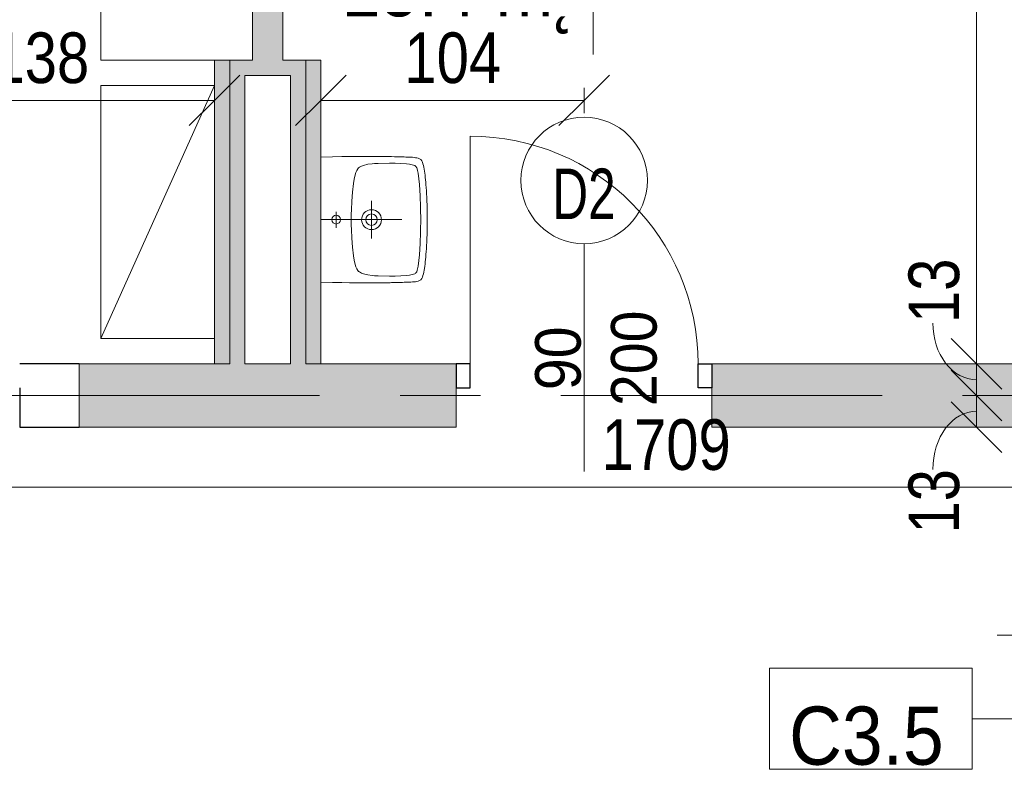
# Model space of a CAD drawing. Header units: centimetres. Extents: x -1737 to 22393, y -8842 to 3838.
# Tile 115 of 174: x 116 to 505, y 2906 to 3202. Entities that reach past the tile are written whole.
import ezdxf

# ---------------------------------------------------------------- set-up
doc = ezdxf.new("R2010")
doc.units = ezdxf.units.CM
doc.linetypes.add('Oś', pattern=[222.25, 127, -31.75, 31.75, -31.75])
for name, color, linetype, lineweight in [('A-ANNO-DIMS', 211, 'Continuous', 13), ('A-ANNO-DIMS-100', 211, 'Continuous', 13), ('A-ANNO-NOTE', 131, 'Continuous', 13), ('A-AREA-IDEN', 2, 'Continuous', 13), ('A-DETL-GENF', 92, 'Continuous', 9), ('A-DETL-MEDM', 33, 'Continuous', 13), ('A-DOOR', 31, 'Continuous', 13), ('A-DOOR-IDEN', 31, 'Continuous', 13), ('A-WALL', 113, 'Continuous', 13), ('A-WALL-IDEN', 211, 'Continuous', 13), ('A-WALL-PATT', 111, 'Continuous', 13), ('I-FURN', 30, 'Continuous', 9), ('P-SANR-FIXT', 6, 'Continuous', 9), ('Q-SPCQ', 91, 'Continuous', 9), ('S-GRID', 1, 'Continuous', 13)]:
    doc.layers.add(name, color=color, linetype=linetype, lineweight=lineweight)
doc.styles.add('Arial', font='arial.ttf', dxfattribs={"width": 0.9, "height": 18})
doc.styles.add('Arial Narrow_2', font='ARIALN.TTF', dxfattribs={"height": 20})
doc.styles.add('Arial_1', font='arial.ttf', dxfattribs={"width": 0.7, "height": 20})
doc.styles.add('Arial_10', font='arial.ttf', dxfattribs={"width": 0.9, "height": 23})
doc.styles.add('Arial_7', font='arial.ttf', dxfattribs={"width": 0.85, "height": 23})
doc.dimstyles.new('Diagonal_1_100__0__wewnętrzne', dxfattribs={"dimscale": 30.48, "dimtxt": 20.468619, "dimasz": 0.656168, "dimexe": 0.164042, "dimexo": 0.0625, "dimgap": 0.032808, "dimtad": 1, "dimdec": 0, "dimdsep": 46, "dimtxsty": 'Arial Narrow_2', "dimblk1": 'OBLIQUE', "dimblk2": 'OBLIQUE', "dimsah": 1, "dimcen": 0.09, "dimazin": 0, "dimtfac": 1, "dimtdec": 4, "dimtix": 1, "dimtmove": 0, "dimatfit": 3, "dimfxl": 0, "dimtvp": 1, "dimtolj": 1, "dimtzin": 0, "dimarcsym": 0})
doc.dimstyles.new('Diagonal_1_100__0__wewnętrzne_1', dxfattribs={"dimscale": 30.48, "dimtxt": 20.468619, "dimasz": 0.656168, "dimexe": 0.164042, "dimexo": 0.0625, "dimgap": 0.032808, "dimtad": 1, "dimdec": 0, "dimdsep": 46, "dimtxsty": 'Arial Narrow_2', "dimblk1": 'OBLIQUE', "dimblk2": 'OBLIQUE', "dimsah": 1, "dimcen": 0.09, "dimazin": 0, "dimtfac": 1, "dimtdec": 4, "dimtix": 1, "dimtmove": 1, "dimatfit": 3, "dimfxl": 0, "dimtvp": 1, "dimtolj": 1, "dimtzin": 0, "dimarcsym": 0})
doc.dimstyles.new('Diagonal_1_100__0__wewnętrzne_2', dxfattribs={"dimscale": 30.48, "dimtxt": 20.468619, "dimasz": 0.656168, "dimexe": 0.164042, "dimexo": 0.0625, "dimgap": 0.032808, "dimtad": 1, "dimdec": 0, "dimdsep": 46, "dimtxsty": 'Arial Narrow_2', "dimblk1": 'OBLIQUE', "dimblk2": 'OBLIQUE', "dimsah": 1, "dimcen": 0.09, "dimazin": 0, "dimtfac": 1, "dimtdec": 4, "dimtix": 1, "dimtmove": 2, "dimatfit": 3, "dimfxl": 0, "dimtvp": 1, "dimtolj": 1, "dimtzin": 0, "dimarcsym": 0})

# ---------------------------------------------------------------- blocks, each defined once
blk = doc.blocks.new('Umywalka koło Nova Pro - Pro 50-2032496-3_piętro I __3_90 m_ - stan projektowany')
at = {"layer": 'P-SANR-FIXT'}
for p, q in [((-11.26, 42.47), (-10.8, 42.84)), ((-10.8, 42.84), (-11.26, 42.47)), ((-10.8, 42.84), (-10.24, 43.11)), ((-10.24, 43.11), (-10.8, 42.84)), ((-10.24, 43.11), (-9.61, 43.32)), ((-9.61, 43.32), (-10.24, 43.11)), ((-9.61, 43.32), (-8.94, 43.51)), ((-8.94, 43.51), (-9.61, 43.32)), ((-8.94, 43.51), (-8.25, 43.64)), ((-8.25, 43.64), (-8.94, 43.51)), ((-8.25, 43.64), (-7.5, 43.8)), ((-7.5, 43.8), (-8.25, 43.64)), ((-7.5, 43.8), (-6.73, 43.91)), ((-6.73, 43.91), (-7.5, 43.8)), ((-6.73, 43.91), (-5.93, 44.04)), ((-5.93, 44.04), (-6.73, 43.91)), ((-5.93, 44.04), (-5.1, 44.15)), ((-5.1, 44.15), (-5.93, 44.04)), ((-5.1, 44.15), (-4.2, 44.25)), ((-4.2, 44.25), (-5.1, 44.15)), ((-4.2, 44.25), (-3.27, 44.36)), ((-3.27, 44.36), (-4.2, 44.25)), ((-3.27, 44.36), (-2.28, 44.44)), ((-2.28, 44.44), (-3.27, 44.36)), ((-2.28, 44.44), (-1.24, 44.52)), ((-1.24, 44.52), (-2.28, 44.44)), ((-1.24, 44.52), (-0.15, 44.63)), ((-0.15, 44.63), (-1.24, 44.52)), ((-0.15, 44.63), (1.05, 44.71)), ((1.05, 44.71), (-0.15, 44.63)), ((1.05, 44.71), (2.3, 44.76)), ((2.3, 44.76), (1.05, 44.71)), ((2.3, 44.76), (3.66, 44.84)), ((3.66, 44.84), (2.3, 44.76)), ((3.66, 44.84), (5.12, 44.89)), ((5.12, 44.89), (3.66, 44.84)), ((5.12, 44.89), (6.72, 44.95)), ((6.72, 44.95), (5.12, 44.89)), ((6.72, 44.95), (8.45, 44.97)), ((8.45, 44.97), (6.72, 44.95)), ((8.45, 44.97), (10.4, 45)), ((10.4, 45), (8.45, 44.97)), ((10.4, 45), (14.63, 45)), ((14.63, 45), (10.4, 45)), ((14.63, 45), (16.55, 44.97)), ((16.55, 44.97), (14.63, 45)), ((16.55, 44.97), (18.31, 44.95)), ((18.31, 44.95), (16.55, 44.97)), ((18.31, 44.95), (19.88, 44.89)), ((19.88, 44.89), (18.31, 44.95)), ((19.88, 44.89), (21.34, 44.84)), ((21.34, 44.84), (19.88, 44.89)), ((21.34, 44.84), (22.7, 44.76)), ((22.7, 44.76), (21.34, 44.84)), ((22.7, 44.76), (23.98, 44.71)), ((23.98, 44.71), (22.7, 44.76)), ((23.98, 44.71), (25.15, 44.63)), ((25.15, 44.63), (23.98, 44.71)), ((25.15, 44.63), (26.24, 44.52)), ((26.24, 44.52), (25.15, 44.63)), ((26.24, 44.52), (27.31, 44.44)), ((27.31, 44.44), (26.24, 44.52)), ((27.31, 44.44), (28.29, 44.36)), ((28.29, 44.36), (27.31, 44.44)), ((28.29, 44.36), (29.23, 44.25)), ((29.23, 44.25), (28.29, 44.36)), ((29.23, 44.25), (30.1, 44.15)), ((30.1, 44.15), (29.23, 44.25)), ((30.1, 44.15), (30.93, 44.04)), ((30.93, 44.04), (30.1, 44.15)), ((30.93, 44.04), (31.76, 43.91)), ((31.76, 43.91), (30.93, 44.04)), ((31.76, 43.91), (32.5, 43.8)), ((32.5, 43.8), (31.76, 43.91)), ((32.5, 43.8), (33.25, 43.64)), ((33.25, 43.64), (32.5, 43.8)), ((33.25, 43.64), (33.97, 43.51)), ((33.97, 43.51), (33.25, 43.64)), ((33.97, 43.51), (34.63, 43.32)), ((34.63, 43.32), (33.97, 43.51)), ((34.63, 43.32), (35.24, 43.11)), ((35.24, 43.11), (34.63, 43.32)), ((35.24, 43.11), (35.8, 42.84)), ((35.8, 42.84), (35.24, 43.11)), ((35.8, 42.84), (36.28, 42.47)), ((36.28, 42.47), (35.8, 42.84)), ((-12.16, 38.58), (-12.14, 39.22)), ((-12.14, 39.22), (-12.08, 39.81)), ((-12.08, 39.81), (-12, 40.37)), ((-12, 40.37), (-11.92, 40.87)), ((-11.92, 40.87), (-11.82, 41.38)), ((-11.82, 41.38), (-11.71, 41.67)), ((-11.6, 41.96), (-11.79, 41.38)), ((-11.71, 41.67), (-11.6, 41.96)), ((-11.6, 41.96), (-11.26, 42.47)), ((-11.26, 42.47), (-11.6, 41.96)), ((-9.39, 37.94), (-9.21, 39.03)), ((-9.21, 39.03), (-9.05, 39.59)), ((-9.05, 39.59), (-8.86, 40.1)), ((-8.86, 40.1), (-8.7, 40.34)), ((-8.7, 40.34), (-8.51, 40.55)), ((-8.51, 40.55), (-8.03, 40.85)), ((-8.03, 40.85), (-7.53, 41.06)), ((-7.53, 41.06), (-6.97, 41.22)), ((-6.97, 41.22), (-5.88, 41.43)), ((-5.88, 41.43), (-3.64, 41.75)), ((-3.64, 41.75), (-1.4, 41.94)), ((-1.4, 41.94), (3.1, 42.18)), ((3.1, 42.18), (7.6, 42.31)), ((7.6, 42.31), (9.86, 42.39)), ((9.86, 42.39), (11.04, 42.42)), ((11.04, 42.42), (11.7, 42.42)), ((11.7, 42.42), (12.5, 42.44)), ((12.5, 42.44), (13.3, 42.42)), ((13.3, 42.42), (13.99, 42.42)), ((13.99, 42.42), (15.14, 42.39)), ((15.14, 42.39), (17.4, 42.31)), ((17.4, 42.31), (21.9, 42.18)), ((21.9, 42.18), (26.4, 41.94)), ((26.4, 41.94), (28.64, 41.75)), ((28.64, 41.75), (30.88, 41.43)), ((30.88, 41.43), (31.97, 41.22)), ((31.97, 41.22), (32.53, 41.06)), ((32.53, 41.06), (33.06, 40.85)), ((33.06, 40.85), (33.54, 40.55)), ((33.54, 40.55), (33.73, 40.34)), ((33.73, 40.34), (33.86, 40.1)), ((33.86, 40.1), (34.07, 39.59)), ((34.07, 39.59), (34.21, 39.03)), ((34.21, 39.03), (34.39, 37.94)), ((36.28, 42.47), (36.6, 41.96)), ((36.6, 41.96), (36.28, 42.47)), ((36.6, 41.96), (36.82, 41.38)), ((36.82, 41.38), (36.92, 40.87)), ((36.92, 40.87), (37.03, 40.37)), ((37.03, 40.37), (37.08, 39.81)), ((37.08, 39.81), (37.14, 39.22)), ((37.14, 39.22), (37.16, 38.58)), ((-12.32, 34.43), (-12.3, 35.17)), ((-12.3, 35.17), (-12.27, 35.89)), ((-12.27, 35.89), (-12.24, 36.61)), ((-12.24, 36.61), (-12.22, 37.28)), ((-12.22, 37.28), (-12.19, 37.94)), ((-12.19, 37.94), (-12.16, 38.58)), ((-9.71, 34.56), (-9.53, 36.82)), ((-9.53, 36.82), (-9.39, 37.94)), ((34.39, 37.94), (34.53, 36.82)), ((34.53, 36.82), (34.71, 34.56)), ((37.16, 38.58), (37.19, 37.94)), ((37.19, 37.94), (37.22, 37.28)), ((37.22, 37.28), (37.24, 36.61)), ((37.24, 36.61), (37.27, 35.89)), ((37.27, 35.89), (37.3, 35.17)), ((37.3, 35.17), (37.32, 34.43)), ((-12.4, 30.88), (-12.38, 32.06)), ((-12.38, 32.06), (-12.35, 32.88)), ((-12.35, 33.65), (-12.32, 34.43)), ((-12.35, 32.88), (-12.35, 33.65)), ((-9.84, 30.06), (-9.79, 32.32)), ((-9.79, 32.32), (-9.71, 34.56)), ((12.5, 3), (12.5, 35)), ((34.71, 34.56), (34.82, 32.32)), ((34.82, 32.32), (34.84, 30.06)), ((37.32, 34.43), (37.35, 33.65)), ((37.35, 33.65), (37.35, 32.88)), ((37.35, 32.88), (37.38, 32.06)), ((37.38, 32.06), (37.4, 30.88)), ((-12.46, 27.5), (-12.43, 28.46)), ((-12.46, 26.49), (-12.46, 27.5)), ((-12.43, 29.39), (-12.4, 30.3)), ((-12.43, 28.46), (-12.43, 29.39)), ((-12.4, 30.3), (-12.4, 30.88)), ((-9.76, 25.56), (-9.84, 30.06)), ((34.84, 30.06), (34.76, 25.56)), ((37.4, 30.88), (37.43, 30.3)), ((37.43, 30.3), (37.43, 29.39)), ((37.43, 29.39), (37.46, 28.46)), ((37.46, 28.46), (37.46, 27.5)), ((37.46, 27.5), (37.48, 26.49)), ((-12.48, 24.81), (-12.46, 26.49)), ((-12.48, 23.13), (-12.48, 24.81)), ((-9.74, 24.87), (-9.76, 25.56)), ((-9.71, 24.55), (-9.74, 24.87)), ((-9.69, 24.15), (-9.71, 24.55)), ((-9.61, 23.27), (-9.69, 24.15)), ((34.69, 24.15), (34.63, 23.27)), ((34.71, 24.55), (34.69, 24.15)), ((34.74, 24.87), (34.71, 24.55)), ((34.76, 25.56), (34.74, 24.87)), ((37.48, 26.49), (37.48, 24.81)), ((37.48, 24.81), (37.51, 23.13)), ((-12.51, 21.3), (-12.48, 23.13)), ((-12.48, 19.27), (-12.51, 21.3)), ((-9.37, 21.54), (-9.61, 23.27)), ((-8.91, 19.86), (-9.37, 21.54)), ((-8.62, 19.03), (-8.91, 19.86)), ((20.01, 23), (5.01, 23)), ((33.91, 19.86), (33.62, 19.03)), ((34.37, 21.54), (33.91, 19.86)), ((34.63, 23.27), (34.37, 21.54)), ((37.51, 23.13), (37.51, 19.27)), ((-12.48, 16.98), (-12.48, 19.27)), ((-12.45, 14.35), (-12.48, 16.98)), ((-8.19, 18.26), (-8.62, 19.03)), ((-7.93, 17.91), (-8.19, 18.26)), ((-7.61, 17.62), (-7.93, 17.91)), ((-6.89, 17.14), (-7.61, 17.62)), ((-6.09, 16.8), (-6.89, 17.14)), ((-5.24, 16.53), (-6.09, 16.8)), ((-3.53, 16.16), (-5.24, 16.53)), ((-1.83, 15.89), (-3.53, 16.16)), ((1.66, 15.49), (-1.83, 15.89)), ((26.83, 15.89), (23.34, 15.49)), ((28.56, 16.16), (26.83, 15.89)), ((30.26, 16.53), (28.56, 16.16)), ((31.09, 16.8), (30.26, 16.53)), ((31.89, 17.14), (31.09, 16.8)), ((32.61, 17.62), (31.89, 17.14)), ((32.93, 17.91), (32.61, 17.62)), ((33.19, 18.26), (32.93, 17.91)), ((33.62, 19.03), (33.19, 18.26)), ((37.48, 16.98), (37.45, 14.35)), ((37.51, 19.27), (37.48, 16.98)), ((-12.4, 11.28), (-12.45, 14.35)), ((5.15, 15.2), (1.66, 15.49)), ((8.64, 15.06), (5.15, 15.2)), ((10.37, 15.01), (8.64, 15.06)), ((14.63, 15.01), (10.37, 15.01)), ((16.36, 15.06), (14.63, 15.01)), ((19.88, 15.2), (16.36, 15.06)), ((23.34, 15.49), (19.88, 15.2)), ((37.45, 14.35), (37.4, 11.28)), ((-12.32, 7.58), (-12.4, 11.28)), ((15.72, 9.02), (9.46, 9.02)), ((37.4, 11.28), (37.32, 7.58)), ((-12.19, 3), (-12.32, 7.58)), ((37.32, 7.58), (37.19, 3))]:
    blk.add_line(p, q, dxfattribs=at)
for centre, radius in [((12.51, 23), 3.92), ((12.51, 23), 2.28), ((12.5, 9.02), 1.72)]:
    blk.add_circle(centre, radius, dxfattribs=at)
blk = doc.blocks.new('DRZWI 1S - automatyczna etykieta - Drzwi 90-2313311-3_piętro I __3_90 m_ - stan projektowany')
at = {"layer": 'A-DETL-GENF'}
for p, q in [((-50.5, -3), (-45, -3)), ((-50.5, -12.5), (-50.5, -3)), ((-45, -3), (-45, -12.5)), ((45, -3), (50.5, -3)), ((45, -12.5), (45, -3)), ((50.5, -3), (50.5, -12.5)), ((-45, -12.5), (-50.5, -12.5)), ((50.5, -12.5), (45, -12.5))]:
    blk.add_line(p, q, dxfattribs=at)
at = {"layer": 'A-DETL-MEDM', "lineweight": 25}
for p, q in [((-50.5, -12.5), (-50.5, -3)), ((-50.5, -3), (-45, -3)), ((-45, -3), (-45, -12.5)), ((45, -3), (45, -12.5)), ((50.5, -3), (45, -3)), ((50.5, -12.5), (50.5, -3)), ((-45, -12.5), (-50.5, -12.5)), ((45, -12.5), (50.5, -12.5))]:
    blk.add_line(p, q, dxfattribs=at)
at = {"layer": 'A-DOOR'}
blk.add_line((45, -12.5), (45, -102.5), dxfattribs=at)
blk.add_arc((45, -12.5), 90, 180, 270, dxfattribs=at)
blk = doc.blocks.new('Blat - Blat-2431471-3_piętro I __3_90 m_ - stan projektowany')
at = {"layer": 'I-FURN'}
for p, q in [((0, 60), (0, 15)), ((100, 60), (0, 60)), ((100, 0), (100, 60))]:
    blk.add_line(p, q, dxfattribs=at)
blk = doc.blocks.new('Szafa1 - 45 cm-2431286-3_piętro I __3_90 m_ - stan projektowany')
at = {"layer": 'Q-SPCQ'}
for p, q in [((-37.5, 48), (62.5, 3)), ((-37.5, 3), (-37.5, 48)), ((-37.5, 48), (62.5, 48)), ((62.5, 48), (62.5, 3))]:
    blk.add_line(p, q, dxfattribs=at)
blk = doc.blocks.new('DIMBLOCK112-3_piętro I __3_90 m_ - stan projektowany')
at = {"layer": 'A-ANNO-DIMS-100', "transparency": 16777216}
for p, q in [((494.38, 3053.33), (484.38, 3063.33)), ((494.38, 3040.83), (484.38, 3050.83)), ((489.38, 3053.33), (499.38, 3053.33)), ((494.38, 3053.33), (489.38, 3053.33)), ((494.38, 3040.83), (494.38, 3053.33)), ((494.38, 3053.33), (504.38, 3043.33)), ((489.38, 3040.83), (499.38, 3040.83)), ((494.38, 3040.83), (489.38, 3040.83)), ((494.38, 3040.83), (504.38, 3030.83))]:
    blk.add_line(p, q, dxfattribs=at)
blk.add_ellipse((494.38, 3024.1), major_axis=(0, 22.98), ratio=0.750489, start_param=0, end_param=1.570796, dxfattribs=at)
at = {"layer": 'A-ANNO-DIMS-100', "color": 0, "transparency": 16777216, "insert": (467.53, 2998.76), "char_height": 20, "width": 30.4105, "attachment_point": 1, "rotation": 90, "line_spacing_factor": 0.974696, "style": 'Arial Narrow_2'}
blk.add_mtext('13', dxfattribs=at)
blk = doc.blocks.new('_Oblique')
at = {"color": 0, "linetype": 'ByBlock', "lineweight": -2}
blk.add_line((-0.5, -0.5), (0.5, 0.5), dxfattribs=at)
blk = doc.blocks.new('DIMBLOCK113-3_piętro I __3_90 m_ - stan projektowany')
at = {"layer": 'A-ANNO-DIMS-100', "transparency": 16777216}
for p, q in [((494.38, 3065.83), (484.38, 3075.83)), ((489.38, 3065.83), (499.38, 3065.83)), ((494.38, 3065.83), (489.38, 3065.83)), ((494.38, 3053.33), (494.38, 3065.83)), ((494.38, 3065.83), (504.38, 3055.83)), ((494.38, 3053.33), (484.38, 3063.33)), ((489.38, 3053.33), (499.38, 3053.33)), ((494.38, 3053.33), (489.38, 3053.33)), ((494.38, 3053.33), (504.38, 3043.33))]:
    blk.add_line(p, q, dxfattribs=at)
blk.add_ellipse((494.38, 3081.97), major_axis=(0, 22.39), ratio=0.770083, start_param=1.570796, end_param=3.141593, dxfattribs=at)
at = {"layer": 'A-ANNO-DIMS-100', "color": 0, "transparency": 16777216, "insert": (467.53, 3081.97), "char_height": 20, "width": 30.4105, "attachment_point": 1, "rotation": 90, "line_spacing_factor": 0.974696, "style": 'Arial Narrow_2'}
blk.add_mtext('13', dxfattribs=at)
blk = doc.blocks.new('DIMBLOCK114-3_piętro I __3_90 m_ - stan projektowany')
at = {"layer": 'A-ANNO-DIMS-100', "transparency": 16777216}
for p, q in [((494.38, 3511.33), (484.38, 3521.33)), ((489.38, 3511.33), (499.38, 3511.33)), ((494.38, 3511.33), (489.38, 3511.33)), ((494.38, 3065.83), (494.38, 3511.33)), ((494.38, 3511.33), (504.38, 3501.33)), ((494.38, 3065.83), (484.38, 3075.83)), ((489.38, 3065.83), (499.38, 3065.83)), ((494.38, 3065.83), (489.38, 3065.83)), ((494.38, 3065.83), (504.38, 3055.83))]:
    blk.add_line(p, q, dxfattribs=at)
at = {"layer": 'A-ANNO-DIMS-100', "color": 0, "transparency": 16777216, "insert": (467.53, 3269.57), "char_height": 20, "width": 45.6158, "attachment_point": 1, "rotation": 90, "line_spacing_factor": 0.974696, "style": 'Arial Narrow_2'}
blk.add_mtext('446', dxfattribs=at)
blk = doc.blocks.new('DIMBLOCK115-3_piętro I __3_90 m_ - stan projektowany')
at = {"layer": 'A-ANNO-DIMS-100', "transparency": 16777216}
for p, q in [((-499.62, 3017.08), (-489.62, 3027.08)), ((1209.38, 3017.08), (1219.38, 3027.08)), ((-499.62, 3012.08), (-499.62, 3022.08)), ((1209.38, 3012.08), (1209.38, 3022.08)), ((-499.62, 3017.08), (-509.62, 3007.08)), ((1209.38, 3017.08), (-499.62, 3017.08)), ((-499.62, 3017.08), (-499.62, 3012.08)), ((1209.38, 3017.08), (1199.38, 3007.08)), ((1209.38, 3017.08), (1209.38, 3012.08))]:
    blk.add_line(p, q, dxfattribs=at)
at = {"layer": 'A-ANNO-DIMS-100', "color": 0, "transparency": 16777216, "insert": (346.33, 3043.93), "char_height": 20, "width": 60.821, "attachment_point": 1, "line_spacing_factor": 0.974696, "style": 'Arial Narrow_2'}
blk.add_mtext('1709', dxfattribs=at)
blk = doc.blocks.new('METKA_POMIESZCZENIA2 - Rozbudowana krótka - bez ramki-2403173-3_piętro I __3_90 m_ - stan projektowany')
at = {"layer": 'A-AREA-IDEN'}
for p, q in [((0, 0.425), (0, 0)), ((0.0976, 0), (-0.8, 0)), ((-0.8, 0), (0.8, 0)), ((0, 0), (0, -0.425))]:
    blk.add_line(p, q, dxfattribs=at)
blk = doc.blocks.new('etykieta drzwi wymiar i kategoria - Aluprof Curtain Door - etykieta drzwi 1S góra-2374516-3_piętro I __3_90 m_ - stan projektowany')
at = {"layer": 'A-DOOR-IDEN'}
for q in [(0, 0.5984), (0, -0.5984)]:
    blk.add_line((0, 0), q, dxfattribs=at)
blk = doc.blocks.new('ET sciana_AT7 - 10mm-2270614-3_piętro I __3_90 m_ - stan projektowany')
at = {"layer": 'A-WALL-IDEN'}
for p, q in [((-0.4, 0.196875), (0.4, 0.196875)), ((-0.4, -0.203125), (-0.4, 0.196875)), ((0.4, 0.196875), (0.4, -0.203125)), ((-0.4, -0.203125), (0.4, -0.203125))]:
    blk.add_line(p, q, dxfattribs=at)
blk = doc.blocks.new('DIMBLOCK253-3_piętro I __3_90 m_ - stan projektowany')
at = {"layer": 'A-ANNO-DIMS-100', "transparency": 16777216}
for p, q in [((55.88, 3169.98), (65.88, 3179.98)), ((193.38, 3169.98), (203.38, 3179.98)), ((55.88, 3164.98), (55.88, 3174.98)), ((193.38, 3164.98), (193.38, 3174.98)), ((55.88, 3169.98), (45.88, 3159.98)), ((193.38, 3169.98), (55.88, 3169.98)), ((55.88, 3169.98), (55.88, 3164.98)), ((193.38, 3169.98), (183.38, 3159.98)), ((193.38, 3169.98), (193.38, 3164.98))]:
    blk.add_line(p, q, dxfattribs=at)
at = {"layer": 'A-ANNO-DIMS-100', "color": 0, "transparency": 16777216, "insert": (105.62, 3196.82), "char_height": 20, "width": 45.6158, "attachment_point": 1, "line_spacing_factor": 0.974696, "style": 'Arial Narrow_2'}
blk.add_mtext('138', dxfattribs=at)
blk = doc.blocks.new('DIMBLOCK254-3_piętro I __3_90 m_ - stan projektowany')
at = {"layer": 'A-ANNO-DIMS-100', "transparency": 16777216}
for p, q in [((235.38, 3169.98), (245.38, 3179.98)), ((339.38, 3169.98), (349.38, 3179.98)), ((235.38, 3164.98), (235.38, 3174.98)), ((339.38, 3164.98), (339.38, 3174.98)), ((235.38, 3169.98), (225.38, 3159.98)), ((339.38, 3169.98), (235.38, 3169.98)), ((235.38, 3169.98), (235.38, 3164.98)), ((339.38, 3169.98), (329.38, 3159.98)), ((339.38, 3169.98), (339.38, 3164.98))]:
    blk.add_line(p, q, dxfattribs=at)
at = {"layer": 'A-ANNO-DIMS-100', "color": 0, "transparency": 16777216, "insert": (268.37, 3196.82), "char_height": 20, "width": 45.6158, "attachment_point": 1, "line_spacing_factor": 0.974696, "style": 'Arial Narrow_2'}
blk.add_mtext('104', dxfattribs=at)

msp = doc.modelspace()

# ---------------------------------------------------------------- hatches: boundary and pattern name
at = {"layer": 'A-WALL-PATT'}
for points in [[(208.38, 3185.83), (220.38, 3185.83), (220.38, 3511.33), (208.38, 3511.33), (208.38, 3191.75)], [(193.38, 3065.83), (199.38, 3065.83), (199.38, 3185.83), (193.38, 3185.83), (193.38, 3097.17)], [(219.38, 3179.83), (223.38, 3179.83), (223.38, 3185.83), (199.38, 3185.83), (199.38, 3179.83), (209.38, 3179.83)], [(229.38, 3065.83), (229.38, 3185.83), (223.38, 3185.83), (223.38, 3065.83)], [(235.38, 3065.83), (235.38, 3185.83), (229.38, 3185.83), (229.38, 3065.83)], [(199.38, 3065.83), (205.38, 3065.83), (205.38, 3179.83), (199.38, 3179.83), (199.38, 3097.17)]]:
    msp.add_hatch(color=9, dxfattribs=at).paths.add_polyline_path(points, flags=0)
h = msp.add_hatch(color=9, dxfattribs=at)
h.paths.add_polyline_path([(139.88, 3040.83), (288.88, 3040.83), (288.88, 3065.83), (139.88, 3065.83)], flags=0)
h.paths.add_polyline_path([(-44.62, 3040.83), (-4.62, 3040.83), (-4.62, 3065.83), (-44.62, 3065.83)], flags=0)
h.paths.add_polyline_path([(403.43, 3040.83), (569.38, 3040.83), (569.38, 3065.83), (389.88, 3065.83), (389.88, 3040.83)], flags=0)

# ---------------------------------------------------------------- linework, layer by layer
at = {"layer": 'A-ANNO-NOTE'}
msp.add_line((339.38, 3023.33), (339.38, 3113.33), dxfattribs=at)
msp.add_line((339.38, 3023.33), (339.38, 3113.33), dxfattribs=at)
msp.add_circle((339.38, 3138.33), 25, dxfattribs=at)
at = {"layer": 'A-WALL', "lineweight": 9}
for p, q in [((208.38, 3511.33), (208.38, 3185.83)), ((220.38, 3185.83), (220.38, 3511.33)), ((208.38, 3185.83), (193.38, 3185.83)), ((193.38, 3185.83), (193.38, 3065.83)), ((199.38, 3185.83), (199.38, 3065.83)), ((235.38, 3185.83), (220.38, 3185.83)), ((229.38, 3065.83), (229.38, 3185.83)), ((235.38, 3065.83), (235.38, 3185.83)), ((205.38, 3179.83), (223.38, 3179.83)), ((205.38, 3065.83), (205.38, 3179.83)), ((223.38, 3179.83), (223.38, 3065.83)), ((139.88, 3065.83), (199.38, 3065.83)), ((223.38, 3065.83), (205.38, 3065.83)), ((229.38, 3065.83), (288.88, 3065.83)), ((569.38, 3065.83), (389.88, 3065.83)), ((288.88, 3040.83), (288.88, 3056.33)), ((389.88, 3056.33), (389.88, 3040.83)), ((139.88, 3040.83), (288.88, 3040.83)), ((389.88, 3040.83), (607.38, 3040.83))]:
    msp.add_line(p, q, dxfattribs=at)
at = {"layer": 'A-WALL', "color": 250, "lineweight": 25}
for p, q in [((139.88, 3065.83), (116.38, 3065.83)), ((116.38, 3056.33), (116.38, 3040.83)), ((116.38, 3040.83), (139.88, 3040.83))]:
    msp.add_line(p, q, dxfattribs=at)
at = {"layer": 'A-WALL'}
msp.add_line((139.88, 3065.83), (139.88, 3040.83), dxfattribs=at)
at = {"layer": 'A-WALL-IDEN'}
msp.add_line((529.78, 2925.57), (492.66, 2925.57), dxfattribs=at)
at = {"layer": 'S-GRID', "linetype": 'Oś'}
msp.add_line((-1225.62, 3053.33), (1897.1, 3053.33), dxfattribs=at)

# ---------------------------------------------------------------- block references
at = {"layer": 'A-AREA-IDEN', "xscale": 99.99999999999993, "yscale": 99.99999999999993, "zscale": 99.99999999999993}
msp.add_blockref('METKA_POMIESZCZENIA2 - Rozbudowana krótka - bez ramki-2403173-3_piętro I __3_90 m_ - stan projektowany', (342.89, 3230.59), dxfattribs=at)
at = {"layer": 'A-DOOR', "rotation": 180}
msp.add_blockref('DRZWI 1S - automatyczna etykieta - Drzwi 90-2313311-3_piętro I __3_90 m_ - stan projektowany', (339.38, 3053.33), dxfattribs=at)
at = {"layer": 'A-DOOR-IDEN', "xscale": 99.99999999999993, "yscale": 99.99999999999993, "zscale": 99.99999999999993, "rotation": 270.0000000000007}
msp.add_blockref('etykieta drzwi wymiar i kategoria - Aluprof Curtain Door - etykieta drzwi 1S góra-2374516-3_piętro I __3_90 m_ - stan projektowany', (562.38, 2958.58), dxfattribs=at)
at = {"layer": 'A-WALL-IDEN', "xscale": 99.99999999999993, "yscale": 99.99999999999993, "zscale": 99.99999999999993}
msp.add_blockref('ET sciana_AT7 - 10mm-2270614-3_piętro I __3_90 m_ - stan projektowany', (452.66, 2925.88), dxfattribs=at)
at = {"layer": 'I-FURN', "rotation": 89.99999999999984}
msp.add_blockref('Blat - Blat-2431471-3_piętro I __3_90 m_ - stan projektowany', (208.38, 3185.83), dxfattribs=at)
at = {"layer": 'P-SANR-FIXT', "rotation": 270.0000000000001}
msp.add_blockref('Umywalka koło Nova Pro - Pro 50-2032496-3_piętro I __3_90 m_ - stan projektowany', (232.38, 3135.33), dxfattribs=at)
at = {"layer": 'Q-SPCQ', "rotation": 90.00000000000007}
msp.add_blockref('Szafa1 - 45 cm-2431286-3_piętro I __3_90 m_ - stan projektowany', (196.38, 3113.33), dxfattribs=at)

# ---------------------------------------------------------------- texts
at = {"layer": 'A-ANNO-NOTE', "lineweight": 211, "insert": (339.31, 3133.03), "char_height": 20, "width": 25.97, "attachment_point": 5, "line_spacing_factor": 0.936439, "style": 'Arial_1'}
msp.add_mtext('\\pt88.9,177.8,266.7,355.6,444.5,533.4,622.3,711.2,800.1,889,977.9,1066.8,1155.7,1244.6,1333.5,1422.4,1511.3,1600.2,1689.1,1778,1866.9,1955.8,2044.7,2133.6,2222.5,2311.4,2400.3,2489.2,2578.1,2667,2755.9,2844.8;D2', dxfattribs=at)
at = {"layer": 'A-ANNO-NOTE', "lineweight": 211, "char_height": 18, "attachment_point": 5, "rotation": 90, "line_spacing_factor": 0.936439, "style": 'Arial'}
for s, insert, width in [('\\pt114.3,228.6,342.9,457.2,571.5,685.8,800.1,914.4,1028.7,1143,1257.3,1371.6,1485.9,1600.2,1714.5,1828.8,1943.1,2057.4,2171.7,2286,2400.3,2514.6,2628.9,2743.2,2857.5,2971.8,3086.1,3200.4,3314.7,3429,3543.3,3657.6;200', (359.14, 3068.02), 38.07), ('\\pt114.3,228.6,342.9,457.2,571.5,685.8,800.1,914.4,1028.7,1143,1257.3,1371.6,1485.9,1600.2,1714.5,1828.8,1943.1,2057.4,2171.7,2286,2400.3,2514.6,2628.9,2743.2,2857.5,2971.8,3086.1,3200.4,3314.7,3429,3543.3,3657.6;200', (359.14, 3068.02), 38.07), ('\\pt114.3,228.6,342.9,457.2,571.5,685.8,800.1,914.4,1028.7,1143,1257.3,1371.6,1485.9,1600.2,1714.5,1828.8,1943.1,2057.4,2171.7,2286,2400.3,2514.6,2628.9,2743.2,2857.5,2971.8,3086.1,3200.4,3314.7,3429,3543.3,3657.6;90', (329.14, 3068.02), 25.65)]:
    msp.add_mtext(s, dxfattribs=dict(at, insert=insert, width=width))
at = {"layer": 'A-AREA-IDEN', "insert": (336.24, 3226.2), "char_height": 23, "width": 91.63, "attachment_point": 3, "line_spacing_factor": 0.936439, "style": 'Arial_7'}
msp.add_mtext('\\pt84.99995,169.9999,255.00008,340.00003,424.99998,509.99993,595.00011,680.00006,765.00001,849.99996,934.99991,1020.00009,1105.00004,1189.99999,1274.99994,1359.99989,1445.00007,1530.00002,1614.99997,1699.99992,1785.0001,1870.00005,1955,2039.99995,2124.9999,2210.00008,2295.00003,2379.99998,2464.99993,2550.00011,2635.00006,2720.00001;15.4 m˛', dxfattribs=at)
at = {"layer": 'A-WALL-IDEN', "insert": (450.89, 2918.72), "char_height": 23, "width": 61.29, "attachment_point": 5, "line_spacing_factor": 0.936439, "style": 'Arial_10'}
msp.add_mtext('\\pt114.30011,228.59999,342.9001,457.19998,571.50009,685.79997,800.10008,914.39996,1028.70007,1142.99995,1257.30006,1371.59994,1485.90005,1600.19993,1714.50004,1828.79992,1943.10003,2057.39991,2171.70002,2285.9999,2400.30001,2514.59989,2628.9,2743.20011,2857.49999,2971.8001,3086.09998,3200.40009,3314.69997,3429.00008,3543.29996,3657.60007;C3.5', dxfattribs=at)

# ---------------------------------------------------------------- dimensions: what is measured, and where the dimension line sits
at = {"layer": 'A-ANNO-DIMS'}
for base, p1, p2, angle, override, picture, middle in [((494.37675197, 3511.32555458), (489.37675197, 3065.82555458), (489.37675197, 3511.32555458), 90, {"dimpost": '<>', "dimfxl": 445.5}, 'DIMBLOCK114-3_piętro I __3_90 m_ - stan projektowany', (483.16529216, 3288.57555458)), ((55.87675197, 3169.97504017), (193.37675197, 3164.97504017), (55.87675197, 3164.97504017), 0, {"dimpost": '<>', "dimfxl": 137.5}, 'DIMBLOCK253-3_piętro I __3_90 m_ - stan projektowany', (124.62675197, 3181.18649998)), ((235.38, 3169.98), (339.38, 3164.98), (235.38, 3164.98), 0, {"dimpost": '<>', "dimfxl": 104}, 'DIMBLOCK254-3_piętro I __3_90 m_ - stan projektowany', (287.38, 3181.19))]:
    dim = msp.add_linear_dim(base=base, p1=p1, p2=p2, angle=angle, dimstyle='Diagonal_1_100__0__wewnętrzne', override=override, dxfattribs=at)
    dim.commit()
    dim.dimension.update_dxf_attribs({"geometry": picture, "text_midpoint": middle})
for base, p1, p2, picture, middle in [((494.37675197, 3065.82555458), (489.37675197, 3053.32555458), (489.37675197, 3065.82555458), 'DIMBLOCK113-3_piętro I __3_90 m_ - stan projektowany', (480.86190831, 3097.17441731)), ((494.37675197, 3053.32555458), (489.37675197, 3040.82555458), (489.37675197, 3053.32555458), 'DIMBLOCK112-3_piętro I __3_90 m_ - stan projektowany', (480.86190831, 3013.96043509))]:
    dim = msp.add_linear_dim(base=base, p1=p1, p2=p2, angle=90, dimstyle='Diagonal_1_100__0__wewnętrzne_1', override={"dimpost": '<>', "dimfxl": 12.5}, dxfattribs=at)
    dim.commit()
    dim.dimension.update_dxf_attribs({"geometry": picture, "text_midpoint": middle, "dimtype": 160, "text_rotation": 90})
dim = msp.add_linear_dim(base=(-499.62, 3017.08), p1=(1209.38, 3012.08), p2=(-499.62, 3012.08), dimstyle='Diagonal_1_100__0__wewnętrzne_2', override={"dimpost": '<>', "dimfxl": 1709}, dxfattribs=at)
dim.commit()
dim.dimension.update_dxf_attribs({"geometry": 'DIMBLOCK115-3_piętro I __3_90 m_ - stan projektowany', "text_midpoint": (376.74, 3030.59), "dimtype": 160})

doc.saveas('drawing.dxf')
